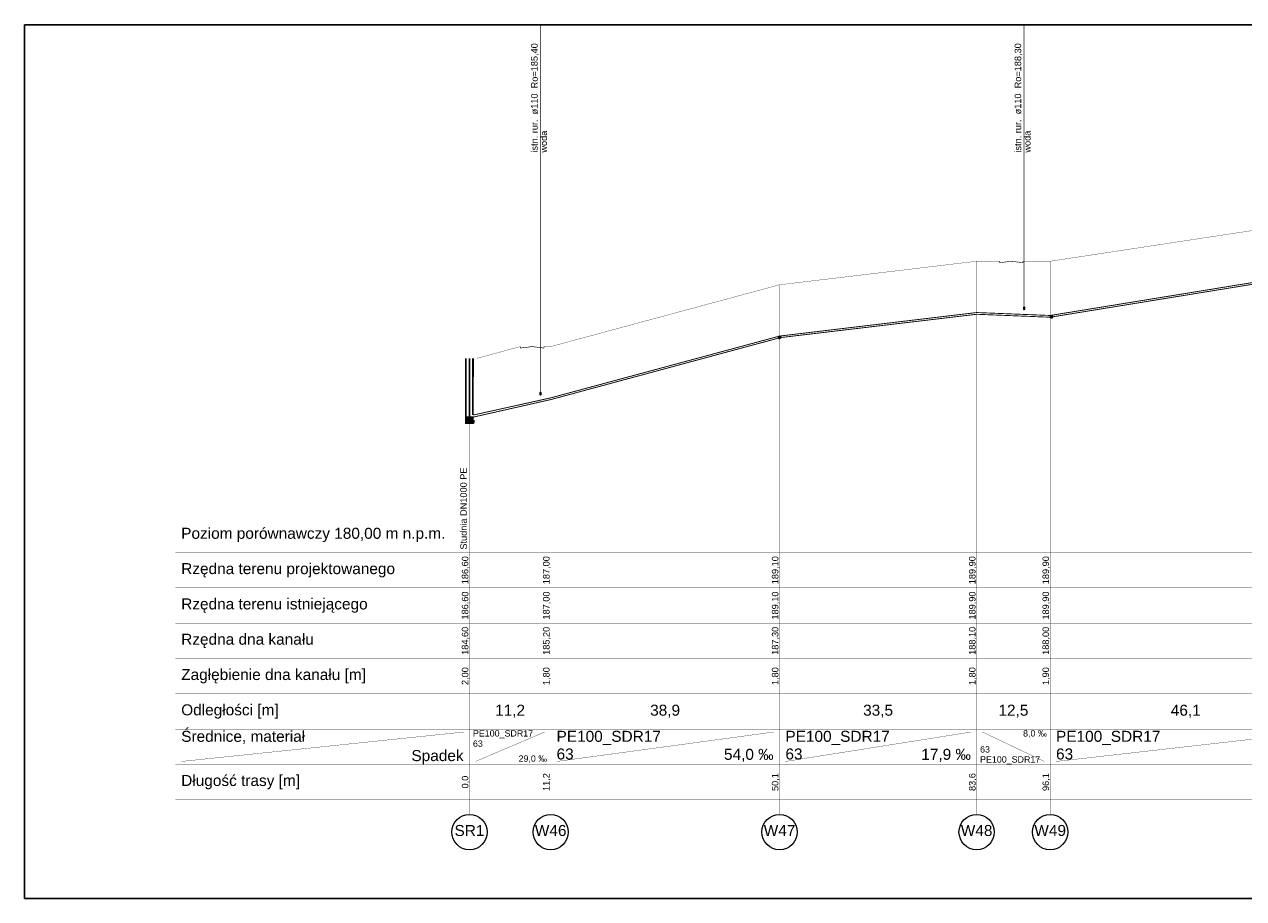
# Model space of a CAD drawing. Header units: inches. Extents: x -156 to 1086, y -12 to 33.
# Tile 9 of 30: x 118 to 160, y -12 to 18. Entities that reach past the tile are written whole.
import ezdxf
from ezdxf.lldxf.tags import DXFTag

# ---------------------------------------------------------------- set-up
doc = ezdxf.new("R2010")
doc.units = ezdxf.units.IN
doc.header["$MEASUREMENT"] = 0
for name, color, linetype, true_color in [('IS_Kolizje', 7, 'SOLID', 0x000000), ('IS_Kolizje_-_opisy', 7, 'SOLID', 0x000000), ('IS_Sieci_na_profilu', 7, 'SOLID', 0x000000), ('IS_Tabelka_profilu', 7, 'SOLID', 0x000000), ('IS_Tabelka_profilu_-_opisy', 7, 'SOLID', 0x000000), ('IS_Teren_proj', 7, 'SOLID', 0x000000)]:
    doc.layers.add(name, color=color, linetype=linetype, true_color=true_color)
tags = doc.linetypes.add('SOLID', pattern=[10, 10, 0]).pattern_tags.tags
tags[6:7] = [DXFTag(74, 4), DXFTag(75, 0), DXFTag(340, '0'), DXFTag(46, 0.0), DXFTag(50, 0.0), DXFTag(44, 0.0), DXFTag(45, 0.0)]
tags[4:5] = [DXFTag(74, 4), DXFTag(75, 0), DXFTag(340, '0'), DXFTag(46, 0.0), DXFTag(50, 0.0), DXFTag(44, 0.0), DXFTag(45, 0.0)]

msp = doc.modelspace()

# ---------------------------------------------------------------- hatches: boundary and pattern name
at = {"layer": 'IS_Kolizje', "ltscale": 0.01}
h = msp.add_hatch(color=256, dxfattribs=at)
edge = h.paths.add_edge_path()
edge.add_ellipse((152.369, 8.3), major_axis=(0, 0.055), ratio=0.2, start_angle=0, end_angle=360)
h = msp.add_hatch(color=256, dxfattribs=at)
edge = h.paths.add_edge_path()
edge.add_ellipse((135.931, 5.4), major_axis=(0, 0.055), ratio=0.2, start_angle=0, end_angle=360)
at = {"layer": 'IS_Sieci_na_profilu', "ltscale": 0.01}
msp.add_hatch(color=256, dxfattribs=at).paths.add_polyline_path([(133.39, 4.6), (133.515, 4.6), (133.629, 4.6), (133.629, 4.4), (133.515, 4.4), (133.39, 4.4)])

# ---------------------------------------------------------------- linework, layer by layer
for p, q in [((118.384, 17.94), (118.384, -11.76)), ((118.384, 17.94), (243.405, 17.94)), ((133.515, 6.6), (133.515, 4.6)), ((118.384, -11.76), (243.405, -11.76))]:
    msp.add_line(p, q)
at = {"layer": 'IS_Kolizje', "lineweight": 20, "ltscale": 0.01}
for centre in [(152.369, 8.3), (135.931, 5.4)]:
    msp.add_ellipse(centre, major_axis=(0, 0.055), ratio=0.2, dxfattribs=at)
at = {"layer": 'IS_Kolizje_-_opisy', "ltscale": 0.01, "const_width": 0.02}
for points in [[(135.931, 17.94), (135.931, 5.455)], [(152.369, 17.94), (152.369, 8.355)]]:
    msp.add_lwpolyline(points, dxfattribs=at)
at = {"layer": 'IS_Sieci_na_profilu', "ltscale": 0.01}
for points, const_width in [([(151.535, 9.9), (151.535, 9.85)], 0.02), ([(151.535, 9.85), (151.935, 9.9)], 0.02), ([(151.935, 9.9), (152.335, 9.85)], 0.02), ([(152.335, 9.85), (152.335, 9.9)], 0.02), ([(153.255, 8.057), (162.475, 9.557)], 0.03), ([(153.255, 7.998), (162.475, 9.498)], 0.03), ([(144.055, 7.357), (150.755, 8.157)], 0.03), ([(144.055, 7.302), (150.755, 8.098)], 0.03), ([(150.755, 8.157), (153.255, 8.057)], 0.03), ([(150.755, 8.098), (153.255, 7.998)], 0.03), ([(136.275, 5.257), (144.055, 7.357)], 0.03), ([(136.275, 5.198), (144.055, 7.298)], 0.03), ([(135.245, 7), (135.245, 6.95)], 0.02), ([(135.245, 6.95), (135.645, 7)], 0.02), ([(135.645, 7), (136.045, 6.95)], 0.02), ([(136.045, 6.95), (136.045, 7)], 0.02), ([(133.39, 4.6), (133.39, 6.6)], 0.06), ([(133.628, 4.67), (133.635, 6.6)], 0.06), ([(133.629, 4.6), (136.275, 5.198)], 0.03), ([(133.647, 4.674), (136.275, 5.257)], 0.03), ([(133.39, 4.6), (133.515, 4.6), (133.515, 4.6), (133.629, 4.6), (133.629, 4.4), (133.515, 4.4), (133.515, 4.4), (133.39, 4.4), (133.39, 4.6)], 0.06)]:
    msp.add_lwpolyline(points, dxfattribs=dict(at, const_width=const_width))
at = {"layer": 'IS_Sieci_na_profilu', "lineweight": 60, "ltscale": 0.01}
for centre, major_axis, ratio in [((153.304, 8.025), (0, 0.025), 0.033959), ((144.053, 7.325), (0, 0.025), 0.199845), ((133.629, 4.457), (0, 0.0315), 0.178184)]:
    msp.add_ellipse(centre, major_axis=major_axis, ratio=ratio, dxfattribs=at)
at = {"layer": 'IS_Tabelka_profilu', "ltscale": 0.01, "const_width": 0.01}
for points in [[(150.755, 9.9), (150.755, 0)], [(150.755, 0), (150.755, 9.9)], [(153.255, 9.9), (153.255, 0)], [(153.255, 0), (153.255, 9.9)], [(144.055, 9.1), (144.055, 0)], [(144.055, 0), (144.055, 9.1)], [(136.275, 7), (136.275, 0)], [(136.275, 0), (136.275, 7)], [(133.515, 6.6), (133.515, 0)], [(133.515, 0), (133.515, 6.6)], [(133.515, 0), (133.515, 1.2)], [(136.275, 0), (136.275, 1.2)], [(144.055, 0), (144.055, 1.2)], [(150.755, 0), (150.755, 1.2)], [(153.255, 0), (153.255, 1.2)], [(133.515, -8.4), (123.515, -8.4), (123.515, 0), (133.515, 0)], [(133.515, -8.4), (123.515, -8.4), (123.515, 0), (133.515, 0), (133.515, -8.4)], [(136.275, -6), (133.515, -6), (133.515, 0), (136.275, 0), (136.275, -6)], [(144.055, -6), (136.275, -6), (136.275, 0), (144.055, 0), (144.055, -6)], [(150.755, -6), (144.055, -6), (144.055, 0), (150.755, 0), (150.755, -6)], [(153.255, -6), (150.755, -6), (150.755, 0), (153.255, 0), (153.255, -6)], [(162.475, -6), (153.255, -6), (153.255, 0), (162.475, 0), (162.475, -6)], [(123.515, -1.2), (133.515, -1.2)], [(133.515, -1.2), (136.275, -1.2)], [(136.275, -1.2), (144.055, -1.2)], [(144.055, -1.2), (150.755, -1.2)], [(150.755, -1.2), (153.255, -1.2)], [(153.255, -1.2), (162.475, -1.2)], [(123.515, -2.4), (133.515, -2.4)], [(133.515, -2.4), (136.275, -2.4)], [(136.275, -2.4), (144.055, -2.4)], [(144.055, -2.4), (150.755, -2.4)], [(150.755, -2.4), (153.255, -2.4)], [(153.255, -2.4), (162.475, -2.4)], [(123.515, -3.6), (133.515, -3.6)], [(133.515, -3.6), (136.275, -3.6)], [(136.275, -3.6), (144.055, -3.6)], [(144.055, -3.6), (150.755, -3.6)], [(150.755, -3.6), (153.255, -3.6)], [(153.255, -3.6), (162.475, -3.6)], [(123.515, -4.8), (133.515, -4.8)], [(133.515, -4.8), (136.275, -4.8)], [(136.275, -4.8), (144.055, -4.8)], [(144.055, -4.8), (150.755, -4.8)], [(150.755, -4.8), (153.255, -4.8)], [(153.255, -4.8), (162.475, -4.8)], [(123.515, -6), (133.515, -6)], [(133.515, -6), (136.275, -6)], [(136.275, -7.2), (136.275, -6)], [(136.275, -6), (144.055, -6)], [(144.055, -7.2), (144.055, -6)], [(144.055, -6), (150.755, -6)], [(150.755, -7.2), (150.755, -6)], [(150.755, -6), (153.255, -6)], [(153.255, -7.2), (153.255, -6)], [(153.255, -6), (162.475, -6)], [(123.515, -7.2), (133.515, -7.2)], [(136.275, -8.4), (133.515, -8.4), (133.515, -7.2), (136.275, -7.2), (136.275, -8.4)], [(133.515, -7.2), (136.275, -7.2)], [(144.055, -8.4), (136.275, -8.4), (136.275, -7.2), (144.055, -7.2), (144.055, -8.4)], [(136.275, -7.2), (144.055, -7.2)], [(150.755, -8.4), (144.055, -8.4), (144.055, -7.2), (150.755, -7.2), (150.755, -8.4)], [(144.055, -7.2), (150.755, -7.2)], [(153.255, -8.4), (150.755, -8.4), (150.755, -7.2), (153.255, -7.2), (153.255, -8.4)], [(150.755, -7.2), (153.255, -7.2)], [(162.475, -8.4), (153.255, -8.4), (153.255, -7.2), (162.475, -7.2), (162.475, -8.4)], [(153.255, -7.2), (162.475, -7.2)], [(133.515, -8.4), (136.275, -8.4)], [(136.275, -8.4), (144.055, -8.4)], [(144.055, -8.4), (150.755, -8.4)], [(150.755, -8.4), (153.255, -8.4)], [(153.255, -8.4), (162.475, -8.4)]]:
    msp.add_lwpolyline(points, dxfattribs=at)
at = {"layer": 'IS_Tabelka_profilu_-_opisy', "ltscale": 0.01, "const_width": 0.01}
for points in [[(123.715, -7.1), (133.315, -6.1)], [(133.715, -7.1), (136.072, -6.1)], [(136.475, -7.1), (143.853, -6.1)], [(144.255, -7.1), (150.56, -6.1)], [(150.955, -6.1), (153.056, -7.1)], [(153.455, -7.1), (162.27, -6.1)], [(133.515, -8.9), (133.515, -8.4)], [(136.275, -8.9), (136.275, -8.4)], [(144.055, -8.9), (144.055, -8.4)], [(150.755, -8.9), (150.755, -8.4)], [(153.255, -8.9), (153.255, -8.4)]]:
    msp.add_lwpolyline(points, dxfattribs=at)
at = {"layer": 'IS_Tabelka_profilu_-_opisy', "lineweight": 9, "ltscale": 0.01}
for centre in [(133.515, -9.5), (136.275, -9.5), (144.055, -9.5), (150.755, -9.5), (153.255, -9.5)]:
    msp.add_ellipse(centre, major_axis=(0.6, 0), ratio=1, dxfattribs=at)
at = {"layer": 'IS_Teren_proj', "ltscale": 0.01, "const_width": 0.01}
for points in [[(153.255, 9.9), (162.475, 11.3)], [(144.055, 9.1), (150.755, 9.9)], [(150.755, 9.9), (151.535, 9.9)], [(152.335, 9.9), (153.255, 9.9)], [(136.275, 7), (144.055, 9.1)], [(133.765, 6.6), (135.245, 7)], [(136.045, 7), (136.275, 7)], [(133.515, 6.6), (133.765, 6.6)], [(133.515, 6.6), (133.765, 6.6)]]:
    msp.add_lwpolyline(points, dxfattribs=at)

# ---------------------------------------------------------------- texts
at = {"layer": 'IS_Kolizje_-_opisy', "ltscale": 0.01, "char_height": 0.2232, "attachment_point": 7, "rotation": 90}
for s, insert in [('\\fArial|b0|i0;istn. rur.  ø110  Ro=185,40', (135.874, 13.592)), ('\\fArial|b0|i0;istn. rur.  ø110  Ro=188,30', (152.311, 13.592)), ('\\fArial|b0|i0;woda', (136.154, 13.592)), ('\\fArial|b0|i0;woda', (152.591, 13.592))]:
    msp.add_mtext(s, dxfattribs=dict(at, insert=insert))
at = {"layer": 'IS_Tabelka_profilu_-_opisy', "ltscale": 0.01, "char_height": 0.2232, "attachment_point": 8, "rotation": 90}
for s, insert in [('{\\fArial|b0|i0|c238|p34;Studnia DN1000 PE}', (133.427, 1.496)), ('\\fArial|b0|i0;186,60', (133.519, -0.6)), ('\\fArial|b0|i0;187,00', (136.279, -0.6)), ('\\fArial|b0|i0;189,10', (144.059, -0.6)), ('\\fArial|b0|i0;189,90', (150.759, -0.6)), ('\\fArial|b0|i0;189,90', (153.259, -0.6)), ('\\fArial|b0|i0;186,60', (133.519, -1.8)), ('\\fArial|b0|i0;187,00', (136.279, -1.8)), ('\\fArial|b0|i0;189,10', (144.059, -1.8)), ('\\fArial|b0|i0;189,90', (150.759, -1.8)), ('\\fArial|b0|i0;189,90', (153.259, -1.8)), ('{\\fArial|b0|i0|c238|p34;184,60}', (133.519, -3)), ('\\fArial|b0|i0;185,20', (136.279, -3)), ('\\fArial|b0|i0;187,30', (144.059, -3)), ('\\fArial|b0|i0;188,10', (150.759, -3)), ('\\fArial|b0|i0;188,00', (153.259, -3)), ('{\\fArial|b0|i0|c238|p34;2,00}', (133.519, -4.2)), ('\\fArial|b0|i0;1,80', (136.279, -4.2)), ('\\fArial|b0|i0;1,80', (144.059, -4.2)), ('\\fArial|b0|i0;1,80', (150.759, -4.2)), ('\\fArial|b0|i0;1,90', (153.259, -4.2)), ('\\fArial|b0|i0;0,0', (133.519, -7.8)), ('{\\fArial|b0|i0|c238|p34;11,2}', (136.279, -7.8)), ('{\\fArial|b0|i0|c238|p34;50,1}', (144.059, -7.8)), ('{\\fArial|b0|i0|c238|p34;83,6}', (150.759, -7.8)), ('{\\fArial|b0|i0|c238|p34;96,1}', (153.259, -7.8))]:
    msp.add_mtext(s, dxfattribs=dict(at, insert=insert))
at = {"layer": 'IS_Tabelka_profilu_-_opisy', "ltscale": 0.01}
for s, insert, char_height, attachment_point in [('\\fArial|b0|i0;Poziom porównawczy 180,00 m n.p.m.', (123.715, 0.842), 0.3744, 1), ('\\fArial|b0|i0;Rzędna terenu projektowanego', (123.715, -0.358), 0.3744, 1), ('\\fArial|b0|i0;Rzędna terenu istniejącego', (123.715, -1.558), 0.3744, 1), ('\\fArial|b0|i0;Rzędna dna kanału', (123.715, -2.758), 0.3744, 1), ('\\fArial|b0|i0;Zagłębienie dna kanału [m]', (123.715, -3.958), 0.3744, 1), ('\\fArial|b0|i0;Odległości [m]', (123.715, -5.158), 0.3744, 1), ('{\\fArial|b0|i0|c238|p34;11,2}', (134.895, -5.614), 0.3744, 8), ('\\fArial|b0|i0;38,9', (140.165, -5.614), 0.3744, 8), ('\\fArial|b0|i0;33,5', (147.405, -5.614), 0.3744, 8), ('\\fArial|b0|i0;12,5', (152.005, -5.614), 0.3744, 8), ('\\fArial|b0|i0;46,1', (157.865, -5.614), 0.3744, 8), ('\\fArial|b0|i0;Średnice, materiał', (123.715, -6.058), 0.3744, 1), ('\\fArial|b0|i0;PE100_SDR17', (133.632, -6.036), 0.216, 1), ('\\fArial|b0|i0;PE100_SDR17', (136.475, -6.058), 0.3744, 1), ('\\fArial|b0|i0;PE100_SDR17', (144.255, -6.058), 0.3744, 1), ('\\fArial|b0|i0;8,0 ‰', (153.139, -6.036), 0.216, 3), ('\\fArial|b0|i0;PE100_SDR17', (153.455, -6.058), 0.3744, 1), ('{\\fArial|b0|i0|c238|p34;63}', (133.632, -6.386), 0.216, 1), ('{\\fArial|b0|i0|c238|p34;63}', (150.872, -6.8), 0.216, 7), ('\\fArial|b0|i0;Spadek', (133.315, -7.2), 0.3744, 9), ('\\fArial|b0|i0;29,0 ‰', (136.156, -7.15), 0.216, 9), ('{\\fArial|b0|i0|c238|p34;63}', (136.475, -6.658), 0.3744, 1), ('\\fArial|b0|i0;54,0 ‰', (143.853, -7.114), 0.3744, 9), ('{\\fArial|b0|i0|c238|p34;63}', (144.255, -6.658), 0.3744, 1), ('\\fArial|b0|i0;17,9 ‰', (150.56, -7.114), 0.3744, 9), ('\\fArial|b0|i0;PE100_SDR17', (150.872, -7.2), 0.216, 7), ('{\\fArial|b0|i0|c238|p34;63}', (153.455, -6.658), 0.3744, 1), ('\\fArial|b0|i0;Długość trasy [m]', (123.715, -7.558), 0.3744, 1), ('{\\fArial|b0|i0|c238|p34;SR1}', (133.515, -9.258), 0.3744, 2), ('\\fArial|b0|i0;W46', (136.275, -9.258), 0.3744, 2), ('\\fArial|b0|i0;W47', (144.055, -9.258), 0.3744, 2), ('\\fArial|b0|i0;W48', (150.755, -9.258), 0.3744, 2), ('\\fArial|b0|i0;W49', (153.255, -9.258), 0.3744, 2)]:
    msp.add_mtext(s, dxfattribs=dict(at, insert=insert, char_height=char_height, attachment_point=attachment_point))

doc.saveas('drawing.dxf')
